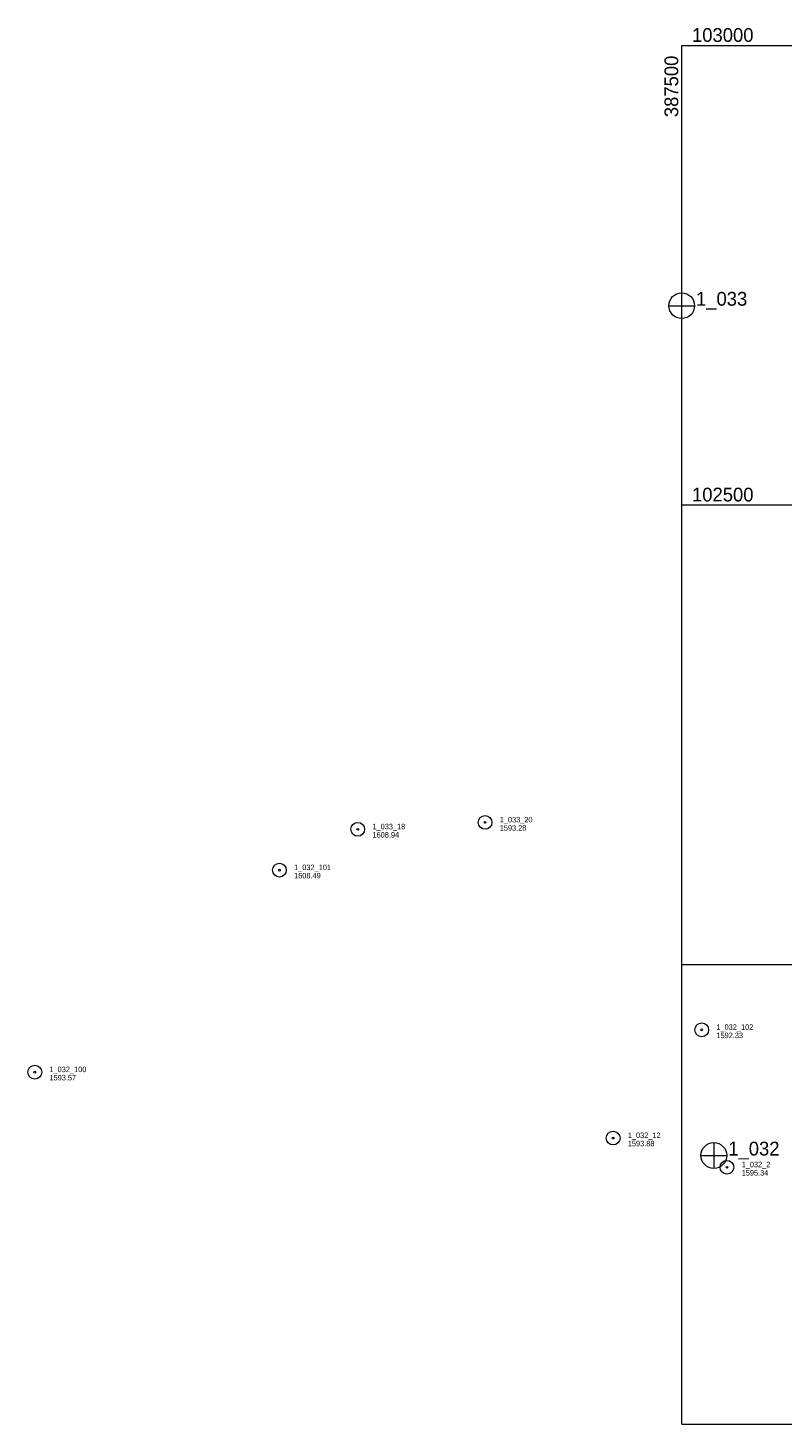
# Model space of a CAD drawing. Header units: feet. Extents: x 386788 to 389000, y 101500 to 103019.
# Tile 1 of 7: x 386788 to 387609, y 101500 to 103019. Entities that reach past the tile are written whole.
import ezdxf
from ezdxf.enums import TextEntityAlignment as Align

# ---------------------------------------------------------------- set-up
doc = ezdxf.new("R2010")
doc.units = ezdxf.units.FT
doc.header["$MEASUREMENT"] = 0
doc.linetypes.add('DGN Style 3', pattern=[30.412354, 21.72311, -8.689244])
for name, color, linetype, lineweight in [('E_MAP_GridLines', 251, 'Continuous', 0), ('E_MAP_Limits', 21, 'DGN Style 3', 0), ('E_MAP_PassPoints', 40, 'Continuous', 0)]:
    doc.layers.add(name, color=color, linetype=linetype, lineweight=lineweight)
doc.styles.add('Style-IGR_FONT_0', font='IGR_FONT_0.shx')

# ---------------------------------------------------------------- blocks, each defined once
blk = doc.blocks.new('PP')
at = {"layer": 'E_MAP_PassPoints', "color": 40, "linetype": 'Continuous', "lineweight": 0}
for radius in [7.5, 0.96]:
    blk.add_circle((0, 0), radius, dxfattribs=at)
blk = doc.blocks.new('PHOTOC')
at = {"layer": 'E_MAP_Limits', "color": 73, "linetype": 'Continuous', "lineweight": 0}
for p, q in [((-13.8, 0), (14.1, 0)), ((0.1, 14.1), (0.1, -13.8))]:
    blk.add_line(p, q, dxfattribs=at)
blk.add_circle((0.2, 0), 14, dxfattribs=at)

msp = doc.modelspace()

# ---------------------------------------------------------------- linework, layer by layer
at = {"layer": 'E_MAP_GridLines', "color": 161, "linetype": 'Continuous', "lineweight": 0}
for p, q in [((387500, 101500), (387500, 103000)), ((387500, 103000), (389000, 103000)), ((387500, 102500), (389000, 102500)), ((387500, 102000), (389000, 102000)), ((387500, 101500), (389000, 101500))]:
    msp.add_line(p, q, dxfattribs=at)

# ---------------------------------------------------------------- block references
at = {"layer": 'E_MAP_Limits', "color": 73, "linetype": 'Continuous', "lineweight": 0}
for p in [(387499.7, 102716.8), (387534.7, 101792.2)]:
    msp.add_blockref('PHOTOC', p, dxfattribs=at)
at = {"layer": 'E_MAP_PassPoints', "color": 40, "linetype": 'Continuous', "lineweight": 0}
for p in [(387147.4, 102147.1), (387285.9, 102154.6), (387062.1, 102102.7), (387521.7, 101928.9), (386795.9, 101882.9), (387425.3, 101811.2), (387549.2, 101779.4)]:
    msp.add_blockref('PP', p, dxfattribs=at)

# ---------------------------------------------------------------- texts
at = {"layer": 'E_MAP_GridLines', "color": 161, "linetype": 'Continuous', "lineweight": 0, "style": 'Style-IGR_FONT_0'}
for s, p in [('  103000  ', (387500, 103003.8)), ('  102500  ', (387500, 102503.8))]:
    msp.add_text(s, height=15, dxfattribs=at).set_placement(p)
msp.add_text('  387500  ', height=15, rotation=90, dxfattribs=at).set_placement((387496.2, 103000), align=Align.RIGHT)
at = {"layer": 'E_MAP_Limits', "color": 73, "linetype": 'Continuous', "lineweight": 0, "style": 'Style-IGR_FONT_0'}
for s, p in [('1_033', (387515.5, 102716.8)), ('1_032', (387550.6, 101792.2))]:
    msp.add_text(s, height=15, dxfattribs=at).set_placement(p)
at = {"layer": 'E_MAP_PassPoints', "color": 40, "linetype": 'Continuous', "lineweight": 0, "style": 'Style-IGR_FONT_0'}
for s, p in [('1_033_20', (387301.9, 102154.6)), ('1_033_18', (387163.4, 102147.1)), ('1608.94', (387163.4, 102138.1)), ('1593.28', (387301.9, 102145.6)), ('1_032_101', (387078.1, 102102.7)), ('1608.49', (387078.1, 102093.7)), ('1_032_102', (387537.7, 101928.9)), ('1592.33', (387537.7, 101919.9)), ('1_032_100', (386811.9, 101882.9)), ('1593.57', (386811.9, 101873.9)), ('1_032_12', (387441.3, 101811.2)), ('1593.88', (387441.3, 101802.2)), ('1_032_2', (387565.2, 101779.4)), ('1595.34', (387565.2, 101770.4))]:
    msp.add_text(s, height=6, dxfattribs=at).set_placement(p)

doc.saveas('drawing.dxf')
